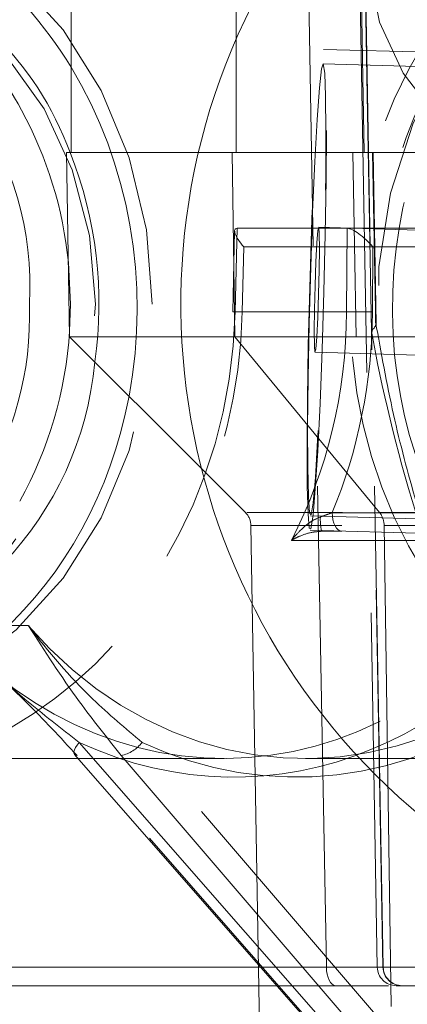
# Model space of a CAD drawing. Header units: millimetres. Extents: x 127 to 4201, y 49 to 2729.
# Tile 23 of 102: x 1107 to 1117, y 1340 to 1366. Entities that reach past the tile are written whole.
import ezdxf

# ---------------------------------------------------------------- set-up
doc = ezdxf.new("R2010")
doc.units = ezdxf.units.MM
doc.header["$LTSCALE"] = 10
doc.linetypes.add('HIDDEN', pattern=[1.905, 1.27, -0.635])

msp = doc.modelspace()

# ---------------------------------------------------------------- linework, layer by layer
at = {"color": 7, "linetype": 'HIDDEN', "lineweight": 0}
for p, q in [((1116.218, 1340.731), (1115.693, 1369.732)), ((1115.562, 1369.13), (1116.058, 1340.731)), ((1112.333, 1366.24), (1112.333, 1362.24)), ((1118.066, 1364.869), (1114.639, 1364.964)), ((1118.055, 1364.488), (1114.629, 1364.583)), ((1111.341, 1362.24), (1134.569, 1362.24)), ((1112.303, 1357.376), (1112.233, 1362.24)), ((1116.03, 1357.719), (1115.948, 1362.241)), ((1112.295, 1360.177), (1112.244, 1358.034)), ((1112.364, 1360.24), (1112.311, 1358.031)), ((1119.326, 1360.24), (1112.36, 1360.24)), ((1118.225, 1360.163), (1114.509, 1360.266)), ((1115.251, 1358.031), (1115.265, 1360.24)), ((1112.494, 1358.031), (1112.535, 1359.749)), ((1112.535, 1359.749), (1119.224, 1359.749)), ((1115.945, 1359.749), (1115.934, 1358.031)), ((1125.911, 1359.749), (1115.945, 1359.749)), ((1115.251, 1358.031), (1112.311, 1358.031)), ((1110.898, 1357.376), (1134.562, 1357.376)), ((1116.12, 1352.738), (1112.303, 1357.376)), ((1114.418, 1356.967), (1118.133, 1356.864)), ((1111.419, 1353.897), (1112.578, 1352.738)), ((1134.188, 1352.738), (1112.613, 1352.738)), ((1114.298, 1352.649), (1117.724, 1352.555)), ((1114.87, 1352.731), (1132.078, 1352.731)), ((1117.073, 1352.738), (1116.12, 1352.738)), ((1112.724, 1352.393), (1112.761, 1350.312)), ((1134.176, 1352.393), (1112.724, 1352.393)), ((1114.288, 1352.269), (1117.714, 1352.174)), ((1116.24, 1352.393), (1116.443, 1338.239)), ((1116.24, 1352.393), (1117.194, 1352.393)), ((1120.842, 1352), (1113.792, 1352)), ((1132.487, 1352.24), (1115.12, 1352.24)), ((1104.638, 1349.755), (1106.847, 1349.755)), ((1108.192, 1346.665), (1120.81, 1332.24)), ((1132.086, 1320.731), (1109.854, 1346.665)), ((1108.066, 1346.344), (1120.404, 1332.24)), ((1130.95, 1320.24), (1108.136, 1346.32)), ((1109.297, 1346.32), (1131.656, 1320.24)), ((1101.813, 1346.24), (1112.018, 1346.24)), ((1114.163, 1346.24), (1124.368, 1346.24)), ((1118.866, 1340.731), (1102.59, 1340.731)), ((1112.928, 1340.731), (1114.716, 1340.731)), ((1117.488, 1340.731), (1116.058, 1340.731)), ((1114.966, 1340.24), (1112.937, 1340.24)), ((1117.788, 1340.24), (1116.558, 1340.24))]:
    msp.add_line(p, q, dxfattribs=at)
at = {"color": 7, "linetype": 'Continuous', "lineweight": 15}
for p, q in [((1107.976, 1366.24), (1107.976, 1362.24)), ((1107.855, 1362.24), (1107.94, 1357.376)), ((1107.855, 1362.24), (1111.341, 1362.24)), ((1107.94, 1357.376), (1111.419, 1353.897)), ((1107.94, 1357.376), (1110.898, 1357.376)), ((1112.761, 1350.312), (1112.971, 1338.239)), ((1112.937, 1340.24), (1101.49, 1340.24))]:
    msp.add_line(p, q, dxfattribs=at)
at = {"color": 8, "linetype": 'Continuous', "lineweight": 15}
msp.add_line((1101.419, 1340.731), (1112.928, 1340.731), dxfattribs=at)
at = {"color": 7, "linetype": 'HIDDEN', "lineweight": 0, "flags": 128}
for points in [[(1114.716, 1340.731), (1114.453, 1355.219), (1114.19, 1369.731)], [(1115.683, 1369.731), (1115.783, 1364.241), (1116.209, 1340.731)], [(1110.117, 1358.24), (1109.964, 1360.204), (1109.509, 1362.105), (1108.768, 1363.882), (1107.765, 1365.477), (1106.53, 1366.84), (1105.105, 1367.927), (1103.534, 1368.702), (1101.869, 1369.14), (1100.163, 1369.229), (1098.471, 1368.964), (1096.847, 1368.355), (1095.343, 1367.42), (1094.007, 1366.191), (1092.884, 1364.706), (1092.008, 1363.013), (1091.408, 1361.166), (1091.103, 1359.226), (1091.103, 1357.254), (1091.408, 1355.314), (1092.008, 1353.467), (1092.884, 1351.774), (1094.007, 1350.289), (1095.343, 1349.06), (1096.847, 1348.125), (1098.471, 1347.516), (1100.08, 1347.256)], [(1135.117, 1358.24), (1134.964, 1360.204), (1134.509, 1362.105), (1133.768, 1363.882), (1132.765, 1365.477), (1131.53, 1366.84), (1130.105, 1367.927), (1128.534, 1368.702), (1126.869, 1369.14), (1125.163, 1369.229), (1123.471, 1368.964), (1121.847, 1368.355), (1120.343, 1367.42), (1119.007, 1366.191), (1117.884, 1364.706), (1117.008, 1363.013), (1116.408, 1361.166), (1116.103, 1359.226), (1116.103, 1357.254), (1116.408, 1355.314), (1117.008, 1353.467), (1117.884, 1351.774), (1119.007, 1350.289), (1120.343, 1349.06), (1121.847, 1348.125), (1123.471, 1347.516), (1125.163, 1347.251), (1126.869, 1347.339), (1128.534, 1347.778), (1130.105, 1348.553), (1131.53, 1349.64), (1132.765, 1351.003), (1133.768, 1352.598), (1134.509, 1354.375), (1134.964, 1356.276), (1135.117, 1358.24)], [(1115.605, 1368.24), (1115.679, 1364.206), (1115.716, 1362.24)], [(1101.784, 1367.408), (1102.157, 1367.333), (1103.663, 1366.805), (1105.051, 1365.949), (1106.268, 1364.796), (1107.266, 1363.391), (1108.008, 1361.788), (1108.465, 1360.049), (1108.62, 1358.24), (1108.465, 1356.431), (1108.008, 1354.692), (1107.266, 1353.089), (1106.268, 1351.684), (1105.051, 1350.531), (1103.663, 1349.675), (1102.157, 1349.147), (1100.591, 1348.969), (1099.024, 1349.147), (1097.518, 1349.675), (1096.13, 1350.531), (1094.913, 1351.684), (1093.915, 1353.089), (1093.173, 1354.692), (1092.716, 1356.431), (1092.562, 1358.24), (1092.562, 1358.24)], [(1114.205, 1354.448), (1114.211, 1353.424), (1114.231, 1352.701), (1114.265, 1352.322), (1114.31, 1352.308), (1114.364, 1352.662), (1114.424, 1353.361), (1114.487, 1354.366), (1114.548, 1355.618), (1114.604, 1357.044), (1114.651, 1358.561), (1114.688, 1360.082), (1114.712, 1361.517), (1114.722, 1362.784), (1114.716, 1363.809), (1114.696, 1364.531), (1114.662, 1364.911), (1114.617, 1364.924), (1114.563, 1364.571), (1114.503, 1363.871), (1114.441, 1362.866), (1114.38, 1361.615), (1114.324, 1360.189), (1114.276, 1358.671), (1114.239, 1357.151), (1114.215, 1355.715), (1114.205, 1354.448)], [(1114.471, 1363.116), (1114.411, 1362.001), (1114.353, 1360.672), (1114.303, 1359.215), (1114.263, 1357.72), (1114.235, 1356.281), (1114.222, 1354.989), (1114.224, 1353.924), (1114.241, 1353.155), (1114.272, 1352.729), (1114.315, 1352.673), (1114.367, 1352.99), (1114.426, 1353.66), (1114.486, 1354.642), (1114.546, 1355.874), (1114.6, 1357.278), (1114.646, 1358.766), (1114.68, 1360.245), (1114.701, 1361.621), (1114.706, 1362.809), (1114.697, 1363.733), (1114.673, 1364.335), (1114.635, 1364.579), (1114.587, 1364.447), (1114.531, 1363.949), (1114.471, 1363.116)], [(1115.417, 1362.24), (1115.461, 1359.801), (1115.504, 1357.376)], [(1116.016, 1357.764), (1116.01, 1358.084), (1115.936, 1362.24)], [(1114.466, 1359.86), (1114.491, 1360.18), (1114.513, 1360.262), (1114.526, 1360.093), (1114.531, 1359.699), (1114.525, 1359.141), (1114.51, 1358.502), (1114.487, 1357.881), (1114.461, 1357.372), (1114.436, 1357.052), (1114.415, 1356.971), (1114.401, 1357.14), (1114.396, 1357.533), (1114.402, 1358.092), (1114.418, 1358.73), (1114.44, 1359.351), (1114.466, 1359.86)], [(1107.906, 1359.337), (1107.961, 1358.24), (1107.938, 1357.525)], [(1100.591, 1347.24), (1101.869, 1347.339), (1103.534, 1347.778), (1105.105, 1348.553), (1106.53, 1349.64), (1107.765, 1351.003), (1108.768, 1352.598), (1109.509, 1354.375), (1109.964, 1356.276), (1110.117, 1358.24)], [(1115.12, 1352.24), (1115.072, 1352.249), (1115.025, 1352.277), (1114.982, 1352.322), (1114.945, 1352.383), (1114.913, 1352.458), (1114.89, 1352.543), (1114.875, 1352.635), (1114.87, 1352.731)], [(1108.192, 1346.665), (1108.138, 1346.596), (1108.096, 1346.531), (1108.067, 1346.471), (1108.051, 1346.419), (1108.051, 1346.376), (1108.066, 1346.345), (1108.066, 1346.344)], [(1108.066, 1346.344), (1108.094, 1346.326), (1108.136, 1346.32)], [(1114.716, 1340.731), (1114.722, 1340.635), (1114.737, 1340.543), (1114.76, 1340.458), (1114.791, 1340.383), (1114.829, 1340.322), (1114.872, 1340.277), (1114.918, 1340.249), (1114.966, 1340.24)]]:
    msp.add_lwpolyline(points, dxfattribs=at)
at = {"color": 8, "linetype": 'Continuous', "lineweight": 15, "flags": 128}
msp.add_lwpolyline([(1115.831, 1367.238), (1115.839, 1367.08), (1116.115, 1365.684), (1116.745, 1364.338), (1117.713, 1363.081), (1118.989, 1361.949), (1120.538, 1360.975), (1122.314, 1360.186), (1124.268, 1359.606), (1126.342, 1359.25), (1128.477, 1359.13)], dxfattribs=at)
at = {"color": 7, "linetype": 'Continuous', "lineweight": 15}
for centre, radius, start, end in [((1099.834, 1359.246), 8.651, 20.2457, 70.5941), ((1099.073, 1359.298), 8.613, 28.1167, 68.1972), ((1128.452, 1358.229), 17.575, 148.9742, 236.2161), ((1099.779, 1357.512), 8.862, 278.0722, 354.8153)]:
    msp.add_arc(centre, radius, start, end, dxfattribs=at)
at = {"color": 8, "linetype": 'Continuous', "lineweight": 15}
for centre, radius, start, end in [((1098.474, 1358.72), 8.416, 356.7314, 73.0276), ((1097.412, 1358.309), 10.544, 5.5946, 28.6002), ((1098.177, 1357.919), 8.705, 293.3673, 2.1119), ((1097.397, 1358.179), 10.561, 330.8613, 356.4481)]:
    msp.add_arc(centre, radius, start, end, dxfattribs=at)
at = {"color": 7, "linetype": 'HIDDEN', "lineweight": 0}
for centre, radius, start, end in [((1097.89, 1358.244), 10.825, 351.8583, 21.6657), ((1112.32, 1358.915), 0.884, 265.0757, 269.4159), ((1112.285, 1351.467), 6.567, 88.1717, 90.3524), ((1115.592, 1342.605), 15.429, 88.7319, 91.2681), ((1112.224, 1352.385), 0.5, 1, 45), ((1115.883, 1352.541), 1.327, 176.5369, 193.1355), ((1115.683, 1352.392), 0.557, 0.1216, 38.3901), ((1109.112, 1347.24), 0.939, 281.401, 322.197), ((1116.558, 1340.74), 0.5, 181, 270), ((1116.708, 1340.739), 0.499, 180.9243, 269.9377), ((1116.716, 1340.74), 0.5, 181.1206, 269.9997)]:
    msp.add_arc(centre, radius, start, end, dxfattribs=at)
for centre, major_axis, ratio, start_param, end_param in [((1125.736, 1358.24), (0.401, 11.995), 0.865783, 0.028933, 2.385127), ((1125.986, 1358.231), (0.401, 11.495), 0.865762, 0.030187, 1.66781), ((1100.195, 1358.24), (-0.383, 10.995), 0.865762, 4.459354, 5.287191), ((1112.785, 1359.74), (-0.473, 0.484), 0.264982, 6.029998, 7.583341), ((1115.695, 1359.74), (-0.479, 0.482), 0.278978, 4.45943, 6.012773), ((1101.922, 1358.24), (0.436, 11.994), 0.865739, 2.387635, 4.726377), ((1101.672, 1358.249), (0.436, 12.494), 0.865762, 2.786571, 4.725123), ((1114.272, 1358.24), (0.436, 11.994), 0.865739, 2.387635, 4.726377), ((1114.022, 1358.249), (0.436, 12.494), 0.865762, 2.786571, 4.725123), ((1104.858, 1358.24), (-0.436, 11.994), 0.865739, 4.134097, 4.663495), ((1105.108, 1358.249), (-0.436, 12.494), 0.865762, 4.225048, 4.664749), ((1177.443, 1310.968), (-59.15, 59.154), 0.311647, 0.418522, 0.528885), ((1111.909, 1358.24), (-0.436, 11.994), 0.865739, 2.324754, 4.134097), ((1112.159, 1358.249), (-0.436, 12.494), 0.865762, 2.726197, 4.180751)]:
    msp.add_ellipse(centre, major_axis=major_axis, ratio=ratio, start_param=start_param, end_param=end_param, dxfattribs=at)
msp.add_ellipse((1125.986, 1358.24), major_axis=(0.383, 10.995), ratio=0.865762, dxfattribs=at)
at = {"color": 7, "linetype": 'Continuous', "lineweight": 15}
for start_param, end_param in [(5.287191, 5.662058), (3.088248, 4.459354)]:
    msp.add_ellipse((1100.195, 1358.24), major_axis=(-0.383, 10.995), ratio=0.865762, start_param=start_param, end_param=end_param, dxfattribs=at)
at = {"color": 7, "linetype": 'HIDDEN', "lineweight": 0}
for points, knots in [([(1116.016, 1357.764), (1116.016, 1357.763), (1116.029, 1357.742), (1116.042, 1357.684), (1115.96, 1357.588), (1115.906, 1357.524)], [0, 0, 0, 0, 0.010724, 0.351809, 1, 1, 1, 1]), ([(1117.271, 1352.393), (1117.212, 1352.592), (1116.916, 1353.585), (1116.436, 1355.409), (1116.16, 1356.957), (1116.016, 1357.764)], [0, 0, 0, 0, 0.106808, 0.534163, 1, 1, 1, 1]), ([(1113.792, 1352), (1113.793, 1352.002), (1113.859, 1352.082), (1114.02, 1352.259), (1114.267, 1352.487), (1114.475, 1352.583), (1114.558, 1352.622)], [0, 0, 0, 0, 0.006382, 0.314561, 0.72606, 1, 1, 1, 1]), ([(1114.558, 1352.622), (1114.587, 1352.631), (1114.696, 1352.667), (1114.796, 1352.704), (1114.87, 1352.731)], [0, 0, 0, 0, 0.259681, 1, 1, 1, 1]), ([(1114.591, 1352.24), (1114.504, 1352.233), (1114.288, 1352.215), (1114.028, 1352.121), (1113.86, 1352.04), (1113.793, 1352.001), (1113.792, 1352)], [0, 0, 0, 0, 0.277541, 0.688288, 0.993626, 1, 1, 1, 1]), ([(1115.12, 1352.24), (1114.994, 1352.24), (1114.825, 1352.24), (1114.639, 1352.24), (1114.591, 1352.24)], [0, 0, 0, 0, 0.737366, 1, 1, 1, 1]), ([(1104.638, 1349.755), (1104.643, 1349.75), (1105.319, 1349.057), (1106.51, 1347.976), (1107.714, 1347.038), (1108.192, 1346.665)], [0, 0, 0, 0, 0.004452, 0.604169, 1, 1, 1, 1]), ([(1108.136, 1346.32), (1107.694, 1346.793), (1106.604, 1347.96), (1105.368, 1349.081), (1104.643, 1349.75), (1104.638, 1349.755)], [0, 0, 0, 0, 0.404123, 0.995697, 1, 1, 1, 1]), ([(1109.854, 1346.665), (1109.411, 1347.038), (1108.296, 1347.976), (1107.376, 1349.057), (1106.851, 1349.75), (1106.847, 1349.755)], [0, 0, 0, 0, 0.39583, 0.995547, 1, 1, 1, 1]), ([(1106.847, 1349.755), (1106.85, 1349.75), (1107.283, 1349.082), (1107.989, 1347.96), (1108.92, 1346.793), (1109.297, 1346.32)], [0, 0, 0, 0, 0.004305, 0.595877, 1, 1, 1, 1]), ([(1114.716, 1340.731), (1114.992, 1340.731), (1115.543, 1340.73), (1116.06, 1340.73), (1116.229, 1340.73), (1116.213, 1340.731), (1116.209, 1340.731)], [0, 0, 0, 0, 0.3018956, 0.6037902, 0.9056657, 1, 1, 1, 1]), ([(1116.358, 1340.24), (1116.213, 1340.24), (1115.889, 1340.24), (1115.295, 1340.24), (1114.966, 1340.24)], [0, 0, 0, 0, 0.445686, 1, 1, 1, 1])]:
    msp.add_open_spline(points, degree=3, knots=knots, dxfattribs=at)

doc.saveas('drawing.dxf')
